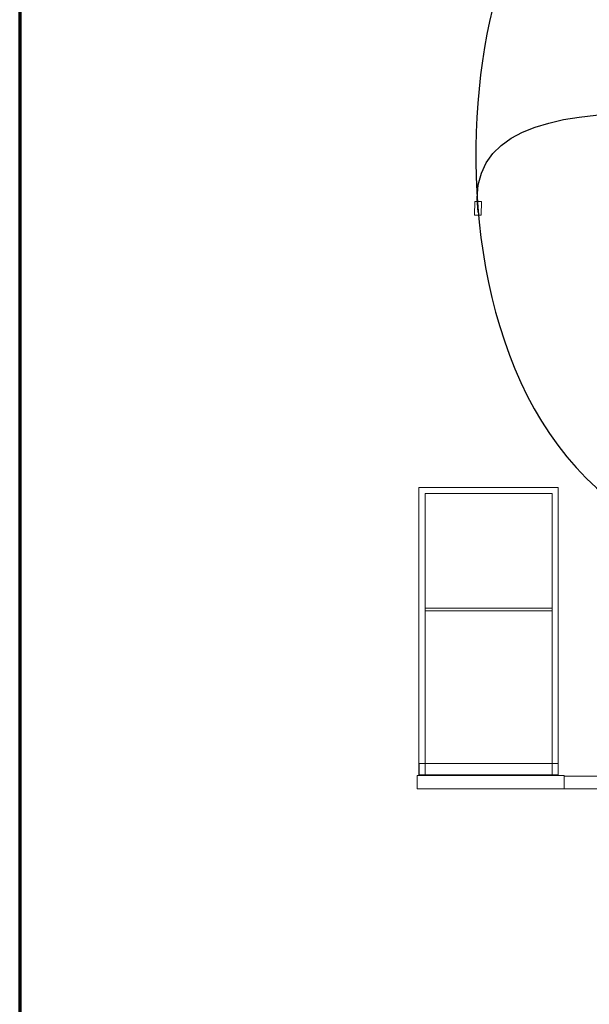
# Model space of a CAD drawing. Header units: centimetres. Extents: x -4644 to 5368, y -667 to 1552.
# Tile 6 of 48: x -2181 to -1941, y 79 to 494. Entities that reach past the tile are written whole.
import ezdxf

# ---------------------------------------------------------------- set-up
doc = ezdxf.new("R2010")
doc.units = ezdxf.units.CM
doc.header["$MEASUREMENT"] = 0
doc.layers.get('0').update_dxf_attribs({"linetype": 'CONTINUOUS'})
doc.layers.add('Warstwa 1', color=7, linetype='CONTINUOUS')

msp = doc.modelspace()

# ---------------------------------------------------------------- linework, layer by layer
at = {"color": 10}
msp.add_open_spline([(-1929.9, 546.82), (-1984.09, 599.34), (-2035.56, 347.29), (-1918.34, 282.14)], degree=3, dxfattribs=at)
msp.add_open_spline([(-1988.19, 412.49), (-1997.94, 480.54), (-1847.04, 445.03), (-1806.75, 445.03), (-1806.75, 445.03), (-1732.71, 445.02), (-1695.01, 441.35), (-1717.07, 394.52)], degree=3, knots=[0, 0, 0, 0, 0.333333, 0.333333, 0.333333, 0.333333, 1, 1, 1, 1], dxfattribs=at)
at = {"layer": 'Warstwa 1', "color": 250, "lineweight": 70}
msp.add_open_spline([(-2181.25, -624.77), (-2181.25, -624.77), (-2181.25, 905.01), (-2181.25, 905.01), (-2181.25, 905.01), (-2181.25, 905.01), (-1129.83, 905.01), (-1129.83, 905.01), (-1129.83, 905.01), (-1129.83, 905.01), (-1129.83, -624.77), (-1129.83, -624.77), (-1129.83, -624.77), (-1129.83, -624.77), (-2181.25, -624.77), (-2181.25, -624.77)], degree=3, knots=[0, 0, 0, 0, 0.2, 0.2, 0.2, 0.2, 0.4, 0.4, 0.4, 0.4, 0.6, 0.6, 0.6, 0.6, 1, 1, 1, 1], dxfattribs=at)
at = {"layer": 'Warstwa 1', "color": 7, "lineweight": 20}
msp.add_open_spline([(-1989.72, 417.15), (-1989.72, 417.15), (-1986.9, 417.12), (-1986.9, 417.12), (-1986.9, 417.12), (-1986.9, 417.12), (-1986.95, 411.31), (-1986.95, 411.31), (-1986.95, 411.31), (-1986.95, 411.31), (-1989.78, 411.33), (-1989.78, 411.33), (-1989.78, 411.33), (-1989.78, 411.33), (-1989.72, 417.15), (-1989.72, 417.15)], degree=3, knots=[0, 0, 0, 0, 0.2, 0.2, 0.2, 0.2, 0.4, 0.4, 0.4, 0.4, 0.6, 0.6, 0.6, 0.6, 1, 1, 1, 1], dxfattribs=at)
at = {"layer": 'Warstwa 1', "color": 7, "lineweight": 18}
for points, knots in [([(-1957.12, 294.07), (-1957.12, 294.07), (-2010.62, 294.09), (-2010.62, 294.09), (-2010.62, 294.09), (-2010.62, 294.09), (-2010.62, 175.37), (-2010.62, 175.37), (-2010.62, 175.37), (-2010.62, 175.37), (-2013.17, 175.37), (-2013.17, 175.37), (-2013.17, 175.37), (-2013.17, 175.37), (-2013.17, 296.62), (-2013.17, 296.62), (-2013.17, 296.62), (-2013.17, 296.62), (-1954.57, 296.62), (-1954.57, 296.62), (-1954.57, 296.62), (-1954.57, 296.62), (-1954.57, 175.37), (-1954.57, 175.37), (-1954.57, 175.37), (-1954.57, 175.37), (-1957.12, 175.37), (-1957.12, 175.37), (-1957.12, 175.37), (-1957.12, 175.37), (-1957.12, 294.07), (-1957.12, 294.07)], [0, 0, 0, 0, 0.111111, 0.111111, 0.111111, 0.111111, 0.222222, 0.222222, 0.222222, 0.222222, 0.333333, 0.333333, 0.333333, 0.333333, 0.444444, 0.444444, 0.444444, 0.444444, 0.555556, 0.555556, 0.555556, 0.555556, 0.666667, 0.666667, 0.666667, 0.666667, 0.777778, 0.777778, 0.777778, 0.777778, 1, 1, 1, 1]), ([(-2010.61, 245.69), (-2010.61, 245.69), (-1957.14, 245.69), (-1957.14, 245.69), (-1957.14, 245.69), (-1957.14, 245.69), (-1957.14, 244.56), (-1957.14, 244.56), (-1957.14, 244.56), (-1957.14, 244.56), (-2010.61, 244.56), (-2010.61, 244.56), (-2010.61, 244.56), (-2010.61, 244.56), (-2010.61, 245.69), (-2010.61, 245.69)], [0, 0, 0, 0, 0.2, 0.2, 0.2, 0.2, 0.4, 0.4, 0.4, 0.4, 0.6, 0.6, 0.6, 0.6, 1, 1, 1, 1]), ([(-2013.16, 180.25), (-2013.16, 180.25), (-1954.58, 180.25), (-1954.58, 180.25), (-1954.58, 180.25), (-1954.58, 180.25), (-1954.58, 175.57), (-1954.58, 175.57), (-1954.58, 175.57), (-1954.58, 175.57), (-2013.16, 175.57), (-2013.16, 175.57), (-2013.16, 175.57), (-2013.16, 175.57), (-2013.16, 180.25), (-2013.16, 180.25)], [0, 0, 0, 0, 0.2, 0.2, 0.2, 0.2, 0.4, 0.4, 0.4, 0.4, 0.6, 0.6, 0.6, 0.6, 1, 1, 1, 1]), ([(-2013.94, 169.65), (-2013.94, 169.65), (-1952.04, 169.65), (-1952.04, 169.65), (-1952.04, 169.65), (-1952.04, 169.65), (-1952.04, 175.3), (-1952.04, 175.3), (-1952.04, 175.3), (-1952.04, 175.3), (-2013.94, 175.3), (-2013.94, 175.3), (-2013.94, 175.3), (-2013.94, 175.3), (-2013.94, 169.65), (-2013.94, 169.65)], [0, 0, 0, 0, 0.2, 0.2, 0.2, 0.2, 0.4, 0.4, 0.4, 0.4, 0.6, 0.6, 0.6, 0.6, 1, 1, 1, 1])]:
    msp.add_open_spline(points, degree=3, knots=knots, dxfattribs=at)
at = {"layer": 'Warstwa 1', "color": 250, "lineweight": 20}
msp.add_open_spline([(-1952.04, 169.65), (-1952.04, 169.65), (-1851.51, 169.65), (-1851.51, 169.65), (-1851.51, 169.65), (-1851.51, 169.65), (-1851.51, 175), (-1851.51, 175), (-1851.51, 175), (-1851.51, 175), (-1952.04, 175), (-1952.04, 175), (-1952.04, 175), (-1952.04, 175), (-1952.04, 169.65), (-1952.04, 169.65)], degree=3, knots=[0, 0, 0, 0, 0.2, 0.2, 0.2, 0.2, 0.4, 0.4, 0.4, 0.4, 0.6, 0.6, 0.6, 0.6, 1, 1, 1, 1], dxfattribs=at)

doc.saveas('drawing.dxf')
